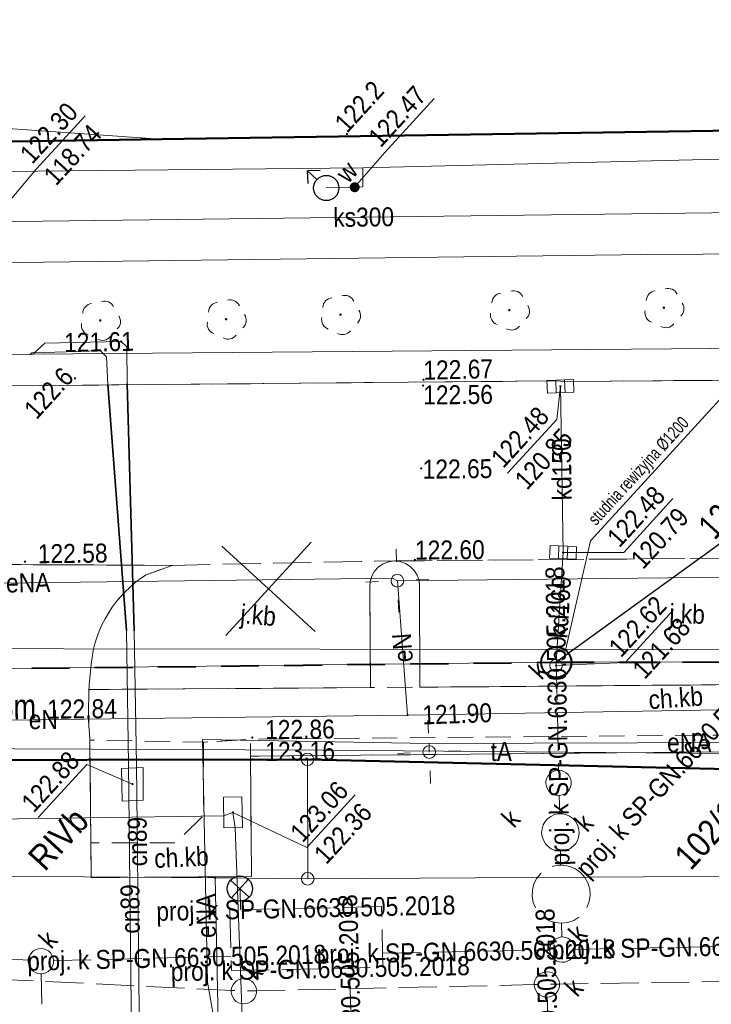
# Model space of a CAD drawing. Header units: metres. Extents: x 0 to 6446955, y 0 to 5658558.
# Tile 7 of 188: x 6441570 to 6441598, y 5653982 to 5654021. Entities that reach past the tile are written whole.
import ezdxf
from ezdxf.enums import TextEntityAlignment as Align

# ---------------------------------------------------------------- set-up
doc = ezdxf.new("R2010")
doc.units = ezdxf.units.M
doc.header["$MEASUREMENT"] = 0
for name, pattern in [('1.0_0.5', [1.5, 1, -0.5]), ('1.5_0.5', [2, 1.5, -0.5]), ('1.5_1.0', [2.5, 1.5, -1]), ('219-500', [0]), ('PRZER3-1', [4, 3, -1])]:
    doc.linetypes.add(name, pattern=pattern)
doc.layers.get('0').update_dxf_attribs({"color": 2, "linetype": 'CONTINUOUS', "lineweight": 5})
for name, color, linetype, lineweight in [('!kanalizacja deszczowa', 24, '1.5_1.0', 40), ('!opisy', 24, 'CONTINUOUS', 18), ('!studnie', 24, 'CONTINUOUS', 40), ('z - kartowanie', 1, 'CONTINUOUS', 5), ('z - MPZT', 121, 'PRZER3-1', 18)]:
    doc.layers.add(name, color=color, linetype=linetype, lineweight=lineweight)
for name, color, linetype in [('202-punkt graniczny', 7, 'CONTINUOUS'), ('203-punkt graniczny', 7, 'CONTINUOUS'), ('209-oznaczenie konturu klasyfikacyjnego', 7, 'CONTINUOUS'), ('211-numer działki ewidencyjnej', 7, 'CONTINUOUS'), ('217-kontur klasyfikacyjny', 7, 'CONTINUOUS'), ('218-kontur użytku gruntowego', 7, 'CONTINUOUS'), ('219-działka ewidencyjna', 7, 'CONTINUOUS'), ('chodnik', 7, 'CONTINUOUS'), ('chodnik-Atr17', 7, 'CONTINUOUS'), ('drzewo liściaste', 7, 'CONTINUOUS'), ('hydrant', 7, 'CONTINUOUS'), ('jezdnia', 7, 'CONTINUOUS'), ('jezdnia-Atr17', 7, 'CONTINUOUS'), ('komora podziemna', 7, 'CONTINUOUS'), ('kratka ściekowa', 7, 'CONTINUOUS'), ('krawężnik', 7, 'CONTINUOUS'), ('latarnia', 7, 'CONTINUOUS'), ('Liczby', 24, 'CONTINUOUS'), ('Linie_odn', 24, 'CONTINUOUS'), ('obudowa ochronna przewodu', 7, 'CONTINUOUS'), ('pikieta naturalna', 7, 'CONTINUOUS'), ('pikieta naturalna-Atr2', 7, 'CONTINUOUS'), ('pikieta sztuczna', 7, 'CONTINUOUS'), ('pikieta sztuczna-Atr2', 7, 'CONTINUOUS'), ('przewód ciepłowniczy', 7, 'CONTINUOUS'), ('przewód ciepłowniczy-Atr1', 7, 'CONTINUOUS'), ('przewód elektroenergetyczny podziemny', 7, 'CONTINUOUS'), ('przewód elektroenergetyczny podziemny-Atr1', 7, 'CONTINUOUS'), ('przewód kanalizacyjny', 7, 'CONTINUOUS'), ('przewód kanalizacyjny - ob. projektowany', 7, 'CONTINUOUS'), ('przewód kanalizacyjny - ob. projektowany-Atr1', 7, 'CONTINUOUS'), ('przewód kanalizacyjny-Atr1', 7, 'CONTINUOUS'), ('przewód telekomunikacyjny podziemny', 7, 'CONTINUOUS'), ('przewód telekomunikacyjny podziemny-Atr1', 7, 'CONTINUOUS'), ('przewód wodociągowy', 7, 'CONTINUOUS'), ('rzedna', 7, 'CONTINUOUS'), ('rzedna-Atr2', 7, 'CONTINUOUS'), ('rzedna-Atr3', 7, 'CONTINUOUS'), ('studnia kanalizacyjna - ob. projektowany', 7, 'CONTINUOUS'), ('studnia kanalizacyjna - ob. projektowany-Atr17', 7, 'CONTINUOUS'), ('Teksty', 24, 'CONTINUOUS'), ('wylot kanału - ob. projektowany', 7, 'CONTINUOUS'), ('właz do komory lub kanału - okrągły', 7, 'CONTINUOUS'), ('właz do komory lub kanału - okrągły-Atr17', 7, 'CONTINUOUS'), ('zasuwa lub zawór', 7, 'CONTINUOUS'), ('zasuwa lub zawór-Atr17', 7, 'CONTINUOUS')]:
    doc.layers.add(name, color=color, linetype=linetype)
doc.styles.add('MapaZas', font='geodezja.shx', dxfattribs={"width": 0.9})
doc.styles.get("Standard").update_dxf_attribs({"font": 'Working1250', "width": 0.75})

# ---------------------------------------------------------------- blocks, each defined once
blk = doc.blocks.new('202')
at = {"color": 0, "linetype": 'Continuous', "lineweight": 0}
blk.add_circle((0, 0), 0.25, dxfattribs=at)
blk = doc.blocks.new('203')
at = {"linetype": 'Continuous', "lineweight": 0}
h = blk.add_hatch(color=0, dxfattribs=at)
edge = h.paths.add_edge_path()
edge.add_arc((0, 0), 0.045, 0, 360)
blk = doc.blocks.new('OP021')
at = {"linetype": 'Continuous', "lineweight": 13}
h = blk.add_hatch(color=0, dxfattribs=at)
edge = h.paths.add_edge_path()
edge.add_arc((0, 0), 0.05, 0, 360)
at = {"color": 0, "linetype": 'Continuous', "lineweight": 13}
for centre, start, end in [((0, 0.4), 49.272, 130.728), ((-0.38, 0.124), 121.308, 202.548), ((0.38, 0.124), 337.452, 58.692), ((-0.235, -0.324), 193.221, 274.871), ((0.235, -0.324), 265.129, 346.779)]:
    blk.add_arc(centre, 0.4, start, end, dxfattribs=at)
blk = doc.blocks.new('PW01')
at = {"linetype": 'Continuous', "lineweight": 13}
h = blk.add_hatch(color=0, dxfattribs=at)
edge = h.paths.add_edge_path()
edge.add_arc((0, 0), 0.045, 0, 360)
blk = doc.blocks.new('US05')
at = {"color": 0, "linetype": 'Continuous', "lineweight": 13}
for p, q in [((-0.525, -0.25), (-0.525, 0.25)), ((-0.525, 0.25), (-0.175, 0.25)), ((-0.175, -0.25), (-0.175, 0.25)), ((-0.175, 0.25), (0.175, 0.25)), ((0.175, -0.25), (0.175, 0.25)), ((0.175, 0.25), (0.525, 0.25)), ((0.525, -0.25), (0.525, 0.25)), ((-0.525, -0.25), (-0.175, -0.25)), ((-0.175, -0.25), (0.175, -0.25)), ((0.175, -0.25), (0.525, -0.25))]:
    blk.add_line(p, q, dxfattribs=at)
blk = doc.blocks.new('US25')
at = {"linetype": 'Continuous', "lineweight": 0}
h = blk.add_hatch(color=0, dxfattribs=at)
edge = h.paths.add_edge_path()
edge.add_arc((0, 0), 0.2, 0, 360)
blk = doc.blocks.new('SUWH')
at = {"color": 0, "linetype": 'Continuous'}
for p in [(-0.354, 0.646), (0, 0.5), (0.354, 0.646)]:
    blk.add_line(p, (0, 1), dxfattribs=at)
blk.add_circle((0, 0), 0.5, dxfattribs=at)
blk = doc.blocks.new('SM01')
at = {"color": 0, "linetype": 'Continuous', "lineweight": 13}
for p, q in [((-0.53, 0.531), (-0.883, 0.884)), ((0.531, 0.531), (0.884, 0.884)), ((-0.53, -0.53), (-0.883, -0.883)), ((0.531, -0.53), (0.884, -0.883))]:
    blk.add_line(p, q, dxfattribs=at)
blk.add_circle((0, 0), 0.25, dxfattribs=at)
blk = doc.blocks.new('US22')
at = {"color": 0, "linetype": 'Continuous', "lineweight": 13}
blk.add_circle((0, 0), 0.25, dxfattribs=at)
blk = doc.blocks.new('SUKE')
at = {"color": 0, "linetype": 'Continuous'}
for p, q in [((0, 0.5), (0, -0.5)), ((-0.5, 0), (0.5, 0))]:
    blk.add_line(p, q, dxfattribs=at)
blk.add_circle((-0.001, -0.001), 0.5, dxfattribs=at)

msp = doc.modelspace()

# ---------------------------------------------------------------- linework, layer by layer
at = {"layer": '!kanalizacja deszczowa'}
msp.add_lwpolyline([(6441527.254, 5653995.031), (6441540.913, 5653995.167), (6441591.686, 5653995.74), (6441636.096, 5653995.835), (6441645.348, 5653991.087), (6441715.14, 5653992.167), (6441784.831, 5653993.245), (6441843.919, 5653994.159), (6441848.538, 5653977.316)], dxfattribs=at)
at = {"layer": '!opisy', "color": 24}
msp.add_lwpolyline([(6441598.304, 5654006.307), (6441593.037, 5654000.555), (6441592.049, 5653996.218)], dxfattribs=at)
at = {"layer": '!studnie'}
msp.add_circle((6441591.686, 5653995.74), 0.6, dxfattribs=at)
at = {"color": 0, "lineweight": 13}
for p, q in [((6441580.289, 5653998.65), (6441578.446, 5654000.338)), ((6441580.289, 5653998.65), (6441578.446, 5654000.338)), ((6441578.601, 5653996.806), (6441581.978, 5654000.494)), ((6441578.601, 5653996.806), (6441581.978, 5654000.494)), ((6441578.601, 5653996.806), (6441581.978, 5654000.494)), ((6441578.601, 5653996.806), (6441581.978, 5654000.494)), ((6441582.133, 5653996.962), (6441580.289, 5653998.65)), ((6441582.133, 5653996.962), (6441580.289, 5653998.65))]:
    msp.add_line(p, q, dxfattribs=at)
at = {"layer": '217-kontur klasyfikacyjny', "color": 0, "linetype": 'Continuous', "lineweight": 13}
for points in [[(6441575.995, 5654016.453), (6441510.639, 5654021.031)], [(6441510.639, 5654021.031), (6441575.995, 5654016.453)], [(6441510.643, 5654015.454), (6441575.995, 5654016.453)]]:
    msp.add_lwpolyline(points, dxfattribs=at)
at = {"layer": '217-kontur klasyfikacyjny', "color": 0, "linetype": 'Continuous', "lineweight": 13, "flags": 128}
for points in [[(6441575.995, 5654016.453), (6441621.058, 5654017.129)], [(6441581.833, 5653991.895), (6441564.38, 5653991.862)], [(6441612.894, 5653991.182), (6441581.833, 5653991.895)], [(6441564.347, 5653987.31), (6441578.175, 5653987.204)], [(6441581.843, 5653987.167), (6441612.857, 5653987.351)], [(6441578.175, 5653987.204), (6441581.843, 5653987.167)]]:
    msp.add_lwpolyline(points, dxfattribs=at)
at = {"layer": '218-kontur użytku gruntowego', "color": 0, "linetype": 'Continuous', "lineweight": 13, "flags": 128}
for points in [[(6441575.995, 5654016.453), (6441621.058, 5654017.129)], [(6441621.058, 5654017.129), (6441575.995, 5654016.453)], [(6441581.833, 5653991.895), (6441564.38, 5653991.862)], [(6441564.38, 5653991.862), (6441581.833, 5653991.895)], [(6441612.894, 5653991.182), (6441581.833, 5653991.895)], [(6441581.833, 5653991.895), (6441612.894, 5653991.182)], [(6441578.175, 5653987.204), (6441564.347, 5653987.31)], [(6441564.347, 5653987.31), (6441578.175, 5653987.204)], [(6441612.857, 5653987.351), (6441581.843, 5653987.167)], [(6441581.843, 5653987.167), (6441612.857, 5653987.351)], [(6441581.843, 5653987.167), (6441578.175, 5653987.204)], [(6441578.175, 5653987.204), (6441581.843, 5653987.167)]]:
    msp.add_lwpolyline(points, dxfattribs=at)
at = {"layer": '218-kontur użytku gruntowego', "color": 0, "linetype": 'Continuous', "lineweight": 13}
for points in [[(6441510.643, 5654015.454), (6441575.995, 5654016.453)], [(6441575.995, 5654016.453), (6441510.643, 5654015.454)]]:
    msp.add_lwpolyline(points, dxfattribs=at)
at = {"layer": '219-działka ewidencyjna', "color": 0, "linetype": '219-500', "lineweight": 13}
for points in [[(6441726.095, 5654018.726), (6441510.643, 5654015.453)], [(6441578.175, 5653987.204), (6441579.337, 5653931.905)]]:
    msp.add_lwpolyline(points, dxfattribs=at)
at = {"layer": '219-działka ewidencyjna', "color": 0, "linetype": '219-500', "lineweight": 13, "flags": 128}
for points in [[(6441551.869, 5653996.294), (6441612.778, 5653996.224)], [(6441581.833, 5653991.895), (6441564.38, 5653991.862)], [(6441581.843, 5653987.167), (6441581.833, 5653991.895)], [(6441612.894, 5653991.182), (6441581.833, 5653991.895)], [(6441564.347, 5653987.31), (6441578.175, 5653987.204)], [(6441612.857, 5653987.351), (6441581.843, 5653987.167)], [(6441581.843, 5653987.167), (6441578.175, 5653987.204)]]:
    msp.add_lwpolyline(points, dxfattribs=at)
at = {"layer": 'chodnik', "color": 0, "linetype": '1.0_0.5', "lineweight": 13, "flags": 128}
for points in [[(6441573.493, 5653994.663), (6441573.182, 5653994.663), (6441573.178, 5653994.585), (6441573.17, 5653994.295), (6441573.168, 5653994.026), (6441573.158, 5653993.749), (6441573.164, 5653993.474), (6441573.175, 5653993.205), (6441573.195, 5653992.93), (6441573.214, 5653992.655), (6441577.712, 5653992.577), (6441579.568, 5653992.694), (6441613.586, 5653992.989), (6441623.938, 5653993.042), (6441625.522, 5653993.083), (6441625.53, 5653993.225), (6441625.492, 5653994.087), (6441625.372, 5653995.051), (6441619.697, 5653995.014), (6441614.984, 5653994.99), (6441611.786, 5653994.963), (6441586.279, 5653994.752), (6441584.326, 5653994.737)], [(6441573.258, 5653988.587), (6441573.262, 5653987.214), (6441579.617, 5653987.253), (6441579.576, 5653992.022), (6441579.568, 5653992.694), (6441577.712, 5653992.577), (6441577.712, 5653989.675), (6441576.613, 5653988.593)]]:
    msp.add_lwpolyline(points, close=True, dxfattribs=at)
at = {"layer": 'jezdnia', "color": 0, "linetype": '1.5_0.5', "lineweight": 13}
for points in [[(6441755.001, 5654008.123), (6441743.582, 5654008.03), (6441730.189, 5654007.886), (6441721.339, 5654007.787), (6441700.885, 5654007.926), (6441674.135, 5654007.512), (6441673.526, 5654007.513), (6441638.601, 5654007.249), (6441636.415, 5654007.231), (6441625.852, 5654007.126), (6441592.13, 5654006.858), (6441591.57, 5654006.883), (6441541.358, 5654006.419), (6441540.75, 5654006.421), (6441510.65, 5654006.179)], [(6441510.654, 5653999.274), (6441527.51, 5653999.277), (6441554.892, 5653999.655), (6441558.451, 5653999.691), (6441559.42, 5653999.698), (6441563.868, 5653999.639), (6441576.476, 5653999.579), (6441585.273, 5653999.754), (6441612.471, 5653999.976), (6441612.591, 5653999.974), (6441612.698, 5653999.971), (6441613.929, 5653999.983), (6441620.358, 5654000.089), (6441620.457, 5654000.094), (6441620.591, 5654000.093), (6441620.712, 5654000.091), (6441621.08, 5654000.093), (6441634.882, 5654000.255), (6441635.094, 5654000.264), (6441635.32, 5654000.26), (6441636.639, 5654000.219), (6441743.403, 5654000.994), (6441766.681, 5654001.184)], [(6441599.896, 5653992.209), (6441579.576, 5653992.022), (6441579.617, 5653987.253), (6441573.262, 5653987.214), (6441573.258, 5653988.587), (6441573.214, 5653992.655), (6441573.195, 5653992.93), (6441573.175, 5653993.205), (6441573.158, 5653993.749), (6441573.168, 5653994.026), (6441573.17, 5653994.295), (6441573.178, 5653994.585), (6441573.188, 5653994.848), (6441573.219, 5653995.118), (6441573.242, 5653995.395), (6441573.272, 5653995.665), (6441573.303, 5653995.936), (6441573.348, 5653996.207), (6441573.414, 5653996.471), (6441573.495, 5653996.723), (6441573.59, 5653996.975), (6441573.692, 5653997.22), (6441573.816, 5653997.459), (6441573.921, 5653997.648), (6441574.1, 5653997.917), (6441574.254, 5653998.129), (6441574.429, 5653998.335), (6441574.611, 5653998.534), (6441574.808, 5653998.72), (6441575.013, 5653998.899), (6441575.225, 5653999.057), (6441575.445, 5653999.208), (6441576.476, 5653999.579), (6441563.868, 5653999.639)]]:
    msp.add_lwpolyline(points, dxfattribs=at)
at = {"layer": 'jezdnia', "color": 0, "linetype": '1.5_0.5', "lineweight": 13, "flags": 128}
for points in [[(6441573.182, 5653994.663), (6441584.326, 5653994.737), (6441584.3, 5653998.72), (6441584.311, 5653998.94), (6441584.387, 5653999.156), (6441584.491, 5653999.345), (6441584.639, 5653999.521), (6441584.832, 5653999.643), (6441585.041, 5653999.723), (6441585.273, 5653999.754), (6441576.476, 5653999.579), (6441575.445, 5653999.208), (6441575.225, 5653999.057), (6441575.013, 5653998.899), (6441574.808, 5653998.72), (6441574.611, 5653998.534), (6441574.429, 5653998.335), (6441574.254, 5653998.129), (6441574.1, 5653997.917), (6441573.947, 5653997.691), (6441573.816, 5653997.459), (6441573.692, 5653997.22), (6441573.59, 5653996.975), (6441573.495, 5653996.723), (6441573.414, 5653996.471), (6441573.348, 5653996.207), (6441573.303, 5653995.936), (6441573.272, 5653995.665), (6441573.242, 5653995.395), (6441573.219, 5653995.118), (6441573.188, 5653994.848)], [(6441612.471, 5653999.976), (6441585.273, 5653999.754), (6441585.494, 5653999.729), (6441585.709, 5653999.653), (6441585.899, 5653999.534), (6441586.054, 5653999.378), (6441586.176, 5653999.185), (6441586.256, 5653998.977), (6441586.266, 5653998.75), (6441586.279, 5653994.752), (6441611.786, 5653994.963), (6441611.664, 5653999.02), (6441611.68, 5653999.141), (6441611.696, 5653999.248), (6441611.727, 5653999.355), (6441611.765, 5653999.456), (6441611.817, 5653999.558), (6441611.891, 5653999.653), (6441611.951, 5653999.719), (6441612.061, 5653999.795), (6441612.15, 5653999.862), (6441612.254, 5653999.917), (6441612.366, 5653999.95)]]:
    msp.add_lwpolyline(points, close=True, dxfattribs=at)
at = {"layer": 'komora podziemna', "color": 0, "linetype": 'Continuous', "lineweight": 13, "flags": 128}
for points in [[(6441592.098, 5653996.176), (6441592.227, 5653995.977), (6441592.28, 5653995.752), (6441592.247, 5653995.525), (6441592.115, 5653995.321), (6441591.929, 5653995.192), (6441591.698, 5653995.146), (6441591.47, 5653995.179), (6441591.273, 5653995.305), (6441591.137, 5653995.497), (6441591.085, 5653995.721), (6441591.131, 5653995.95), (6441591.25, 5653996.153), (6441591.45, 5653996.282), (6441591.667, 5653996.327), (6441591.895, 5653996.295)], [(6441574.466, 5653991.535), (6441575.328, 5653991.573), (6441575.322, 5653990.277), (6441574.488, 5653990.241)], [(6441578.508, 5653990.397), (6441579.237, 5653990.407), (6441579.255, 5653989.198), (6441578.526, 5653989.187)]]:
    msp.add_lwpolyline(points, close=True, dxfattribs=at)
at = {"layer": 'krawężnik', "color": 0, "linetype": 'Continuous', "lineweight": 13, "flags": 128}
for points in [[(6441591.57, 5654006.883), (6441592.13, 5654006.858), (6441625.852, 5654007.126), (6441636.415, 5654007.231), (6441638.601, 5654007.249), (6441673.526, 5654007.513), (6441674.135, 5654007.512), (6441700.885, 5654007.926), (6441721.339, 5654007.787), (6441730.189, 5654007.886)], [(6441573.182, 5653994.663), (6441584.326, 5653994.737), (6441584.3, 5653998.72), (6441584.311, 5653998.94), (6441584.387, 5653999.156), (6441584.491, 5653999.345), (6441584.639, 5653999.521), (6441584.832, 5653999.643), (6441585.041, 5653999.723), (6441585.273, 5653999.754), (6441585.494, 5653999.729), (6441585.709, 5653999.653), (6441585.899, 5653999.534), (6441586.054, 5653999.378), (6441586.176, 5653999.185), (6441586.256, 5653998.977), (6441586.266, 5653998.75), (6441586.279, 5653994.752), (6441611.786, 5653994.963)], [(6441576.476, 5653999.579), (6441575.445, 5653999.208), (6441575.225, 5653999.057), (6441575.013, 5653998.899), (6441574.808, 5653998.72), (6441574.611, 5653998.534), (6441574.429, 5653998.335), (6441574.254, 5653998.129), (6441574.1, 5653997.917), (6441573.947, 5653997.691), (6441573.816, 5653997.459), (6441573.692, 5653997.22), (6441573.59, 5653996.975), (6441573.495, 5653996.723), (6441573.414, 5653996.471), (6441573.348, 5653996.207), (6441573.303, 5653995.936), (6441573.272, 5653995.665), (6441573.242, 5653995.395), (6441573.219, 5653995.118), (6441573.188, 5653994.848), (6441573.179, 5653994.571), (6441573.17, 5653994.295), (6441573.168, 5653994.026), (6441573.158, 5653993.749), (6441573.164, 5653993.474), (6441573.175, 5653993.205), (6441573.195, 5653992.93), (6441573.214, 5653992.655), (6441573.258, 5653988.587), (6441573.262, 5653987.214), (6441579.617, 5653987.253), (6441579.576, 5653992.022), (6441599.896, 5653992.209)]]:
    msp.add_lwpolyline(points, dxfattribs=at)
at = {"layer": 'krawężnik', "color": 0, "linetype": 'Continuous', "lineweight": 13}
msp.add_lwpolyline([(6441510.65, 5654006.179), (6441540.75, 5654006.421), (6441541.358, 5654006.419), (6441591.57, 5654006.883)], dxfattribs=at)
at = {"layer": 'Linie_odn'}
msp.add_lwpolyline([(6441591.669, 5653995.745), (6441598.107, 5654000.409), (6441601.146, 5654003.728)], dxfattribs=at)
at = {"layer": 'obudowa ochronna przewodu', "color": 0, "linetype": 'Continuous', "lineweight": 35, "flags": 128}
for points in [[(6441574.687, 5654006.762), (6441574.969, 5653996.986)], [(6441574.671, 5653997.001), (6441573.931, 5654006.736)]]:
    msp.add_lwpolyline(points, dxfattribs=at)
at = {"layer": 'przewód ciepłowniczy', "color": 0, "linetype": 'Continuous', "lineweight": 13, "flags": 128}
for points in [[(6441752.762, 5654008.994), (6441747.95, 5654008.966), (6441747.838, 5654012.472), (6441743.854, 5654012.445), (6441743.904, 5654008.915), (6441701.875, 5654008.755), (6441667.004, 5654008.55), (6441666.862, 5654012.083), (6441662.945, 5654011.995), (6441663, 5654008.501), (6441605.73, 5654008.236), (6441570.962, 5654007.936), (6441570.835, 5654007.93), (6441564.411, 5654007.874)], [(6441581.555, 5653961.886), (6441581.464, 5653964.926), (6441581.225, 5653970.514), (6441580.941, 5653977.268), (6441580.927, 5653978.081), (6441580.68, 5653978.375), (6441575.406, 5653978.079), (6441575.204, 5653978.318), (6441575.068, 5653991.689), (6441574.969, 5653996.986), (6441574.687, 5654006.762), (6441574.679, 5654008.234), (6441574.451, 5654008.443), (6441571.438, 5654008.382), (6441570.962, 5654007.936)], [(6441581.897, 5653962.156), (6441581.795, 5653964.962), (6441581.557, 5653970.507), (6441581.154, 5653977.249), (6441581.12, 5653978.515), (6441580.906, 5653978.71), (6441575.073, 5653978.397), (6441574.888, 5653978.594), (6441574.749, 5653991.71), (6441574.671, 5653997.001), (6441573.931, 5654006.736), (6441573.869, 5654007.837), (6441573.639, 5654008.075), (6441570.917, 5654007.991), (6441570.835, 5654007.93)]]:
    msp.add_lwpolyline(points, dxfattribs=at)
at = {"layer": 'przewód elektroenergetyczny podziemny', "color": 0, "linetype": 'Continuous', "lineweight": 13, "flags": 128}
for points in [[(6441515.951, 5654010.715), (6441542.843, 5654011.121), (6441551.61, 5654011.337), (6441595.313, 5654011.889), (6441632.576, 5654012.115), (6441638.626, 5654012.134), (6441639.715, 5654012.168), (6441661.248, 5654012.288), (6441668.698, 5654012.192), (6441720.963, 5654012.795)], [(6441556.342, 5653998.706), (6441585.204, 5653999.072), (6441585.393, 5653998.967)], [(6441585.393, 5653998.967), (6441613.932, 5653999.276), (6441614.077, 5653999.197)], [(6441585.797, 5653993.648), (6441585.393, 5653998.967)], [(6441614.455, 5653994.132), (6441585.797, 5653993.648)], [(6441585.797, 5653993.648), (6441556.942, 5653993.29)], [(6441586.653, 5653992.525), (6441577.678, 5653992.689), (6441577.876, 5653983.071), (6441578.442, 5653979.855), (6441578.788, 5653979.551), (6441579.11, 5653963.569)], [(6441607.254, 5653992.59), (6441586.653, 5653992.525)], [(6441586.653, 5653992.525), (6441586.654, 5653992.185)]]:
    msp.add_lwpolyline(points, dxfattribs=at)
at = {"layer": 'przewód kanalizacyjny', "color": 0, "linetype": 'Continuous', "lineweight": 13, "flags": 128}
for points in [[(6441598.906, 5654013.548), (6441569.202, 5654013.181)], [(6441591.848, 5654006.669), (6441591.954, 5654000.091)], [(6441591.954, 5654000.091), (6441591.686, 5653995.74)], [(6441591.686, 5653995.74), (6441540.913, 5653995.167)], [(6441636.096, 5653995.835), (6441591.686, 5653995.74)]]:
    msp.add_lwpolyline(points, dxfattribs=at)
at = {"layer": 'przewód kanalizacyjny - ob. projektowany', "color": 0, "linetype": '1.5_0.5', "lineweight": 13, "flags": 128}
for points in [[(6441591.686, 5653995.74), (6441591.775, 5653991.469)], [(6441591.822, 5653989.759), (6441591.797, 5653990.472)], [(6441591.852, 5653988.266), (6441591.856, 5653987.707)], [(6441579.164, 5653986.773), (6441579.179, 5653985.946)], [(6441584.765, 5653986.064), (6441579.179, 5653985.946), (6441578.762, 5653985.934)], [(6441578.762, 5653985.934), (6441578.8, 5653984.096), (6441578.818, 5653983.538)], [(6441584.814, 5653983.66), (6441584.804, 5653984.226), (6441584.765, 5653986.064)], [(6441591.893, 5653985.409), (6441591.903, 5653984.857)], [(6441592.42, 5653984.37), (6441602.426, 5653984.577)], [(6441531.71, 5653983.784), (6441550.915, 5653984.205), (6441551.41, 5653984.213), (6441562.102, 5653984.443), (6441563.101, 5653984.424), (6441570.773, 5653983.948)], [(6441584.804, 5653984.226), (6441591.423, 5653984.348)], [(6441571.772, 5653983.928), (6441578.8, 5653984.096)], [(6441539.471, 5653982.576), (6441545.22, 5653982.709), (6441545.722, 5653982.724), (6441549.887, 5653982.801), (6441550.396, 5653982.809), (6441560.976, 5653983.006), (6441561.973, 5653983.029), (6441569.328, 5653983.169), (6441570.334, 5653983.157), (6441578.838, 5653982.746), (6441579.816, 5653982.732), (6441590.818, 5653982.976), (6441591.815, 5653982.999), (6441600.741, 5653983.137), (6441601.746, 5653983.153), (6441617.913, 5653983.455), (6441618.422, 5653982.975), (6441618.676, 5653969.672), (6441618.684, 5653968.675), (6441618.755, 5653959.823), (6441618.764, 5653958.826), (6441618.807, 5653951.75), (6441618.814, 5653951.255), (6441618.863, 5653944.377), (6441618.864, 5653943.874), (6441618.936, 5653934.032), (6441618.435, 5653933.515), (6441614.086, 5653933.429)], [(6441578.818, 5653983.538), (6441583.499, 5653983.63), (6441584.814, 5653983.66)], [(6441583.672, 5653977.629), (6441583.499, 5653983.63)], [(6441591.449, 5653977.653), (6441591.328, 5653982.482)]]:
    msp.add_lwpolyline(points, dxfattribs=at)
msp.add_lwpolyline([(6441592.654, 5653987.41), (6441592.818, 5653987.219), (6441592.934, 5653987.005), (6441593.009, 5653986.76), (6441593.026, 5653986.513), (6441592.988, 5653986.264), (6441592.899, 5653986.033), (6441592.766, 5653985.829), (6441592.583, 5653985.659), (6441592.376, 5653985.522), (6441592.139, 5653985.441), (6441591.893, 5653985.409), (6441591.644, 5653985.433), (6441591.415, 5653985.508), (6441591.19, 5653985.633), (6441591.013, 5653985.795), (6441590.869, 5653986.008), (6441590.774, 5653986.23), (6441590.728, 5653986.476), (6441590.738, 5653986.724), (6441590.798, 5653986.967), (6441590.909, 5653987.191), (6441591.07, 5653987.383), (6441591.262, 5653987.533), (6441591.483, 5653987.641), (6441591.728, 5653987.702), (6441591.856, 5653987.707), (6441591.976, 5653987.706), (6441592.226, 5653987.653), (6441592.45, 5653987.557)], close=True, dxfattribs=at)
at = {"layer": 'przewód kanalizacyjny - ob. projektowany', "color": 0, "linetype": '1.5_0.5', "lineweight": 13}
msp.add_lwpolyline([(6441572.337, 5653931.905), (6441572.158, 5653941.583), (6441572.135, 5653942.58), (6441572.034, 5653947.46), (6441572.011, 5653948.457), (6441571.828, 5653957.6), (6441571.805, 5653958.597), (6441571.417, 5653977.202), (6441571.395, 5653978.199), (6441571.285, 5653983.411)], dxfattribs=at)
at = {"layer": 'przewód telekomunikacyjny podziemny', "color": 0, "linetype": 'Continuous', "lineweight": 13, "flags": 128}
for points in [[(6441611.371, 5653992.495), (6441610.704, 5653992.211), (6441601.663, 5653992.096), (6441582.425, 5653992.261), (6441554.965, 5653992.375), (6441554.314, 5653992.211)], [(6441530.432, 5653989.348), (6441530.794, 5653988.988), (6441563.234, 5653989.441), (6441563.578, 5653989.668), (6441563.948, 5653989.451), (6441578.52, 5653989.654), (6441578.882, 5653989.797), (6441578.972, 5653989.185), (6441580.17, 5653956.85), (6441580.177, 5653956.546)]]:
    msp.add_lwpolyline(points, dxfattribs=at)
at = {"layer": 'przewód wodociągowy', "color": 0, "linetype": 'Continuous', "lineweight": 13, "flags": 128}
for points in [[(6441584.028, 5654015.32), (6441634.617, 5654016.551)], [(6441584.028, 5654015.32), (6441584.026, 5654014.563), (6441583.701, 5654014.549), (6441582.577, 5654014.52)]]:
    msp.add_lwpolyline(points, dxfattribs=at)
at = {"layer": 'przewód wodociągowy', "color": 0, "linetype": 'Continuous', "lineweight": 13}
msp.add_lwpolyline([(6441510.644, 5654014.563), (6441584.028, 5654015.32)], dxfattribs=at)
at = {"layer": 'rzedna-Atr2', "color": 0, "lineweight": 13, "flags": 128}
for points in [[(6441583.701, 5654014.549), (6441584.9, 5654015.932), (6441586.853, 5654018.064)], [(6441569.215, 5654013.047), (6441571.106, 5654015.275), (6441573.029, 5654017.375)], [(6441591.848, 5654006.669), (6441591.708, 5654005.36), (6441589.759, 5654003.232)], [(6441591.954, 5654000.091), (6441594.354, 5654000.091), (6441596.302, 5654002.219)], [(6441591.677, 5653995.613), (6441594.418, 5653995.733), (6441596.324, 5653997.815)], [(6441574.904, 5653990.917), (6441573.093, 5653991.694), (6441571.166, 5653989.589)], [(6441578.882, 5653989.797), (6441581.81, 5653988.404), (6441583.715, 5653990.486)]]:
    msp.add_lwpolyline(points, dxfattribs=at)
at = {"layer": 'studnia kanalizacyjna - ob. projektowany', "color": 0, "linetype": 'Continuous', "lineweight": 13, "flags": 128}
for points in [[(6441591.762, 5653990.464), (6441591.656, 5653990.48), (6441591.562, 5653990.512), (6441591.475, 5653990.564), (6441591.394, 5653990.639), (6441591.34, 5653990.728), (6441591.294, 5653990.825), (6441591.275, 5653990.924), (6441591.277, 5653991.03), (6441591.301, 5653991.13), (6441591.347, 5653991.224), (6441591.414, 5653991.312), (6441591.489, 5653991.379), (6441591.586, 5653991.426), (6441591.683, 5653991.458), (6441591.789, 5653991.47), (6441591.896, 5653991.453), (6441591.989, 5653991.422), (6441592.076, 5653991.369), (6441592.158, 5653991.295), (6441592.211, 5653991.205), (6441592.258, 5653991.108), (6441592.276, 5653991.01), (6441592.274, 5653990.904), (6441592.25, 5653990.804), (6441592.205, 5653990.71), (6441592.138, 5653990.622), (6441592.063, 5653990.555), (6441591.966, 5653990.508), (6441591.868, 5653990.475)], [(6441592.533, 5653988.714), (6441592.455, 5653988.569), (6441592.353, 5653988.458), (6441592.23, 5653988.368), (6441592.084, 5653988.298), (6441591.937, 5653988.27), (6441591.782, 5653988.263), (6441591.632, 5653988.292), (6441591.487, 5653988.357), (6441591.363, 5653988.443), (6441591.252, 5653988.558), (6441591.175, 5653988.697), (6441591.126, 5653988.836), (6441591.105, 5653988.991), (6441591.12, 5653989.14), (6441591.17, 5653989.298), (6441591.241, 5653989.436), (6441591.343, 5653989.546), (6441591.466, 5653989.637), (6441591.612, 5653989.707), (6441591.759, 5653989.735), (6441591.915, 5653989.741), (6441592.064, 5653989.713), (6441592.209, 5653989.648), (6441592.333, 5653989.562), (6441592.444, 5653989.446), (6441592.521, 5653989.308), (6441592.57, 5653989.169), (6441592.591, 5653989.014), (6441592.576, 5653988.865)], [(6441591.912, 5653983.86), (6441591.805, 5653983.876), (6441591.712, 5653983.907), (6441591.624, 5653983.96), (6441591.543, 5653984.034), (6441591.49, 5653984.124), (6441591.443, 5653984.221), (6441591.424, 5653984.319), (6441591.427, 5653984.426), (6441591.451, 5653984.526), (6441591.496, 5653984.62), (6441591.563, 5653984.708), (6441591.638, 5653984.775), (6441591.735, 5653984.821), (6441591.833, 5653984.854), (6441591.938, 5653984.866), (6441592.045, 5653984.849), (6441592.139, 5653984.818), (6441592.226, 5653984.765), (6441592.307, 5653984.691), (6441592.36, 5653984.601), (6441592.407, 5653984.504), (6441592.426, 5653984.406), (6441592.423, 5653984.3), (6441592.399, 5653984.199), (6441592.354, 5653984.105), (6441592.287, 5653984.018), (6441592.212, 5653983.951), (6441592.115, 5653983.904), (6441592.017, 5653983.871)], [(6441571.264, 5653983.403), (6441571.157, 5653983.419), (6441571.064, 5653983.451), (6441570.977, 5653983.504), (6441570.896, 5653983.578), (6441570.842, 5653983.667), (6441570.795, 5653983.765), (6441570.777, 5653983.863), (6441570.779, 5653983.969), (6441570.803, 5653984.069), (6441570.849, 5653984.163), (6441570.916, 5653984.251), (6441570.99, 5653984.318), (6441571.088, 5653984.365), (6441571.185, 5653984.397), (6441571.291, 5653984.409), (6441571.398, 5653984.393), (6441571.491, 5653984.361), (6441571.578, 5653984.309), (6441571.66, 5653984.234), (6441571.713, 5653984.145), (6441571.76, 5653984.048), (6441571.778, 5653983.949), (6441571.776, 5653983.843), (6441571.752, 5653983.743), (6441571.707, 5653983.649), (6441571.64, 5653983.561), (6441571.565, 5653983.494), (6441571.468, 5653983.447), (6441571.37, 5653983.415)], [(6441591.3, 5653982.481), (6441591.193, 5653982.497), (6441591.1, 5653982.528), (6441591.013, 5653982.581), (6441590.931, 5653982.656), (6441590.878, 5653982.745), (6441590.831, 5653982.842), (6441590.813, 5653982.941), (6441590.815, 5653983.047), (6441590.839, 5653983.147), (6441590.884, 5653983.241), (6441590.951, 5653983.329), (6441591.026, 5653983.396), (6441591.123, 5653983.443), (6441591.221, 5653983.475), (6441591.327, 5653983.487), (6441591.433, 5653983.47), (6441591.527, 5653983.439), (6441591.614, 5653983.386), (6441591.695, 5653983.312), (6441591.749, 5653983.222), (6441591.796, 5653983.125), (6441591.814, 5653983.027), (6441591.812, 5653982.921), (6441591.788, 5653982.821), (6441591.742, 5653982.727), (6441591.675, 5653982.639), (6441591.6, 5653982.572), (6441591.503, 5653982.525), (6441591.406, 5653982.492)], [(6441579.301, 5653982.214), (6441579.194, 5653982.231), (6441579.1, 5653982.262), (6441579.013, 5653982.315), (6441578.932, 5653982.389), (6441578.878, 5653982.479), (6441578.832, 5653982.576), (6441578.813, 5653982.674), (6441578.816, 5653982.78), (6441578.84, 5653982.88), (6441578.885, 5653982.974), (6441578.952, 5653983.062), (6441579.027, 5653983.129), (6441579.124, 5653983.176), (6441579.221, 5653983.208), (6441579.327, 5653983.22), (6441579.434, 5653983.204), (6441579.527, 5653983.172), (6441579.615, 5653983.12), (6441579.696, 5653983.045), (6441579.749, 5653982.956), (6441579.796, 5653982.859), (6441579.814, 5653982.76), (6441579.812, 5653982.654), (6441579.788, 5653982.554), (6441579.743, 5653982.46), (6441579.676, 5653982.372), (6441579.601, 5653982.305), (6441579.504, 5653982.258), (6441579.406, 5653982.226)]]:
    msp.add_lwpolyline(points, close=True, dxfattribs=at)
at = {"layer": 'z - MPZT', "color": 0, "linetype": 'Continuous', "lineweight": 50}
for points in [[(6441528.221, 5654015.72), (6441576.076, 5654016.447), (6441726.095, 5654018.726), (6441746.212, 5654019.018), (6441837.233, 5654020.324), (6441836.442, 5654033.302)], [(6441860.896, 5653952.911), (6441859.751, 5653973.497), (6441839.793, 5653972.342), (6441838.813, 5653990.553), (6441786.335, 5653990.619), (6441747.632, 5653989.99), (6441727.603, 5653989.794), (6441636.039, 5653988.592), (6441636.01, 5653991.359), (6441621.429, 5653991.204), (6441612.894, 5653991.182), (6441581.833, 5653991.895), (6441564.38, 5653991.862), (6441551.901, 5653992.049), (6441527.109, 5653991.929)]]:
    msp.add_lwpolyline(points, dxfattribs=at)

# ---------------------------------------------------------------- block references
at = {"layer": '202-punkt graniczny', "color": 0, "linetype": 'Continuous', "lineweight": 13, "rotation": 47.52228373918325}
for p in [(6441581.833, 5653991.895), (6441581.843, 5653987.167)]:
    msp.add_blockref('202', p, dxfattribs=at)
at = {"layer": '203-punkt graniczny', "color": 0, "linetype": 'Continuous', "lineweight": 13, "rotation": 47.52228373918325}
msp.add_blockref('203', (6441578.175, 5653987.204), dxfattribs=at)
at = {"layer": 'drzewo liściaste', "color": 0, "linetype": 'Continuous', "lineweight": 13, "rotation": 47.52228373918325}
for p in [(6441589.826, 5654009.687), (6441595.944, 5654009.78), (6441573.628, 5654009.278), (6441578.609, 5654009.327), (6441583.138, 5654009.506)]:
    msp.add_blockref('OP021', p, dxfattribs=at)
at = {"layer": 'hydrant', "color": 0, "linetype": 'Continuous', "lineweight": 13, "rotation": 47.52228373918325}
msp.add_blockref('SUWH', (6441582.577, 5654014.52), dxfattribs=at)
at = {"layer": 'kratka ściekowa', "color": 0, "linetype": 'Continuous', "lineweight": 13}
for p, rotation in [((6441591.848, 5654006.669), 2.522283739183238), ((6441591.954, 5654000.091), 177.3822837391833)]:
    msp.add_blockref('US05', p, dxfattribs=dict(at, rotation=rotation))
at = {"layer": 'latarnia', "color": 0, "linetype": 'Continuous', "lineweight": 13, "rotation": 47.52228373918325}
for p in [(6441585.393, 5653998.967), (6441586.654, 5653992.185)]:
    msp.add_blockref('SM01', p, dxfattribs=at)
at = {"layer": 'pikieta naturalna', "color": 0, "linetype": 'Continuous', "lineweight": 13, "rotation": 47.52228373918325}
for p in [(6441583.396, 5654016.659), (6441572.625, 5654006.983)]:
    msp.add_blockref('PW01', p, dxfattribs=at)
at = {"layer": 'pikieta sztuczna', "color": 0, "linetype": 'Continuous', "lineweight": 13, "rotation": 47.52228373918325}
for p in [(6441586.411, 5654006.698), (6441586.43, 5654006.926), (6441586.336, 5654003.418), (6441586.085, 5653999.797)]:
    msp.add_blockref('PW01', p, dxfattribs=at)
at = {"layer": 'rzedna', "color": 0, "linetype": 'Continuous', "lineweight": 13, "rotation": 47.52228373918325}
for p in [(6441583.701, 5654014.549), (6441574.451, 5654008.443), (6441591.848, 5654006.669), (6441591.954, 5654000.091), (6441591.677, 5653995.613), (6441585.797, 5653993.648), (6441574.904, 5653990.917), (6441578.882, 5653989.797)]:
    msp.add_blockref('PW01', p, dxfattribs=at)
at = {"layer": 'wylot kanału - ob. projektowany', "color": 0, "linetype": 'Continuous', "lineweight": 13, "rotation": 47.52228373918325}
msp.add_blockref('SUKE', (6441579.156, 5653986.78), dxfattribs=at)
at = {"layer": 'właz do komory lub kanału - okrągły', "color": 0, "linetype": 'Continuous', "lineweight": 13, "rotation": 47.52228373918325}
msp.add_blockref('US22', (6441591.677, 5653995.613), dxfattribs=at)
at = {"layer": 'z - kartowanie', "color": 0, "linetype": 'Continuous', "lineweight": 13, "rotation": 47.52228373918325}
for p in [(6441570.644, 5653999.726), (6441571.015, 5653993.57), (6441579.643, 5653992.761), (6441579.653, 5653991.898)]:
    msp.add_blockref('PW01', p, dxfattribs=at)
at = {"layer": 'zasuwa lub zawór', "color": 0, "linetype": 'Continuous', "lineweight": 13, "rotation": 47.52228373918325}
msp.add_blockref('US25', (6441583.701, 5654014.549), dxfattribs=at)

# ---------------------------------------------------------------- texts
at = {"layer": '!opisy', "color": 24, "insert": (6441592.895, 5654001.47), "char_height": 0.5, "width": 7.1, "attachment_point": 1, "rotation": 47.5223}
msp.add_mtext('studnia rewizyjna %%C1200', dxfattribs=at)
at = {"layer": '209-oznaczenie konturu klasyfikacyjnego', "color": 0, "linetype": 'Continuous', "lineweight": 13, "style": 'MapaZas', "width": 0.9}
msp.add_text('RIVb', height=1, rotation=47.5223, dxfattribs=at).set_placement((6441570.695, 5653988.098), align=Align.TOP_LEFT)
at = {"layer": '211-numer działki ewidencyjnej', "color": 0, "linetype": 'Continuous', "lineweight": 13, "style": 'MapaZas', "width": 0.9}
msp.add_text('102/13', height=1, rotation=47.5223, dxfattribs=at).set_placement((6441597.012, 5653987.46))
at = {"layer": 'chodnik-Atr17', "color": 0, "lineweight": 13, "style": 'MapaZas', "width": 0.9}
for rotation, p in [(4.0673, (6441595.363, 5653993.878)), (2.5223, (6441575.78, 5653987.594))]:
    msp.add_text('ch.kb', height=0.75, rotation=rotation, dxfattribs=at).set_placement(p)
at = {"layer": 'jezdnia-Atr17', "color": 0, "lineweight": 13, "style": 'MapaZas', "width": 0.9}
for rotation, p in [(355.1763, (6441579.153, 5653997.291)), (358.1423, (6441596.154, 5653997.303))]:
    msp.add_text('j.kb', height=0.75, rotation=rotation, dxfattribs=at).set_placement(p)
at = {"layer": 'Liczby', "color": 24, "width": 0.8}
msp.add_text('L=50.78m', height=1, rotation=0.5223, dxfattribs=at).set_placement((6441566.301, 5653993.449))
at = {"layer": 'pikieta naturalna-Atr2', "color": 0, "lineweight": 13, "style": 'MapaZas', "width": 0.9}
msp.add_text('122.2', height=0.75, rotation=47.5223, dxfattribs=at).set_placement((6441583.396, 5654016.659))
msp.add_text('122.6', height=0.75, rotation=47.5223, dxfattribs=at).set_placement((6441572.625, 5654006.983), align=Align.RIGHT)
at = {"layer": 'pikieta sztuczna-Atr2', "color": 0, "lineweight": 13, "style": 'MapaZas', "width": 0.9}
for s, rotation, p in [('122.67', 1.3343, (6441586.43, 5654006.926)), ('122.65', 0.5283, (6441586.397, 5654003.01)), ('122.60', 0.4533, (6441586.092, 5653999.805))]:
    msp.add_text(s, height=0.75, rotation=rotation, dxfattribs=at).set_placement(p)
msp.add_text('122.56', height=0.75, rotation=0.5323, dxfattribs=at).set_placement((6441586.411, 5654006.698), align=Align.TOP_LEFT)
at = {"layer": 'przewód ciepłowniczy-Atr1', "color": 0, "lineweight": 13, "style": 'MapaZas', "width": 0.9}
for rotation, p in [(90.5823, (6441575.096, 5653988.64)), (90.6063, (6441574.81, 5653985.973))]:
    msp.add_text('cn89', height=0.75, rotation=rotation, dxfattribs=at).set_placement(p, align=Align.MIDDLE_CENTER)
at = {"layer": 'przewód elektroenergetyczny podziemny-Atr1', "color": 0, "lineweight": 13, "style": 'MapaZas', "width": 0.9}
for s, rotation, p in [('eNA', 0.7253, (6441570.773, 5653998.889)), ('eN', 94.3453, (6441585.595, 5653996.314)), ('eN', 0.7103, (6441571.373, 5653993.473)), ('eNA', 0.1813, (6441596.95, 5653992.561)), ('eNA', 91.1743, (6441577.816, 5653985.702))]:
    msp.add_text(s, height=0.75, rotation=rotation, dxfattribs=at).set_placement(p, align=Align.MIDDLE_CENTER)
at = {"layer": 'przewód kanalizacyjny - ob. projektowany-Atr1', "color": 0, "lineweight": 13, "style": 'MapaZas', "width": 0.9}
for rotation, p in [(91.0093, (6441591.73, 5653993.612)), (1.2393, (6441581.767, 5653986.003)), (91.6443, (6441583.589, 5653980.633)), (91.4313, (6441591.385, 5653980.071)), (1.1863, (6441597.427, 5653984.478)), (1.3723, (6441576.651, 5653984.044)), (1.0533, (6441588.113, 5653984.287)), (1.1723, (6441582.339, 5653983.608))]:
    msp.add_text('proj. k SP-GN.6630.505.2018', height=0.75, rotation=rotation, dxfattribs=at).set_placement(p, align=Align.MIDDLE_CENTER)
msp.add_text('proj. k SP-GN.6630.505.2018', height=0.75, rotation=47.5223, dxfattribs=at).set_placement((6441592.654, 5653987.41), align=Align.MIDDLE_LEFT)
at = {"layer": 'przewód kanalizacyjny-Atr1', "color": 0, "lineweight": 13, "style": 'MapaZas', "width": 0.9}
for s, rotation, p in [('ks300', 0.7073, (6441584.058, 5654013.368)), ('kd150', 90.9203, (6441591.901, 5654003.38)), ('kd160', 86.4693, (6441591.823, 5653997.919))]:
    msp.add_text(s, height=0.75, rotation=rotation, dxfattribs=at).set_placement(p, align=Align.MIDDLE_CENTER)
at = {"layer": 'przewód telekomunikacyjny podziemny-Atr1', "color": 0, "lineweight": 13, "style": 'MapaZas', "width": 0.9}
msp.add_text('tA', height=0.75, rotation=359.5123, dxfattribs=at).set_placement((6441589.506, 5653992.205), align=Align.MIDDLE_CENTER)
at = {"layer": 'rzedna-Atr2', "color": 0, "lineweight": 13, "style": 'MapaZas', "width": 0.9}
for s, p in [('122.47', (6441584.895, 5654015.937)), ('122.30', (6441571.1, 5654015.28)), ('122.48', (6441589.753, 5654003.237)), ('122.48', (6441594.348, 5654000.095)), ('122.62', (6441594.412, 5653995.739)), ('122.88', (6441571.16, 5653989.594)), ('123.06', (6441581.804, 5653988.41))]:
    msp.add_text(s, height=0.75, rotation=47.5223, dxfattribs=at).set_placement(p, align=Align.BOTTOM_LEFT)
msp.add_text('121.61', height=0.75, rotation=1.1763, dxfattribs=at).set_placement((6441572.195, 5654008.394), align=Align.MIDDLE_LEFT)
msp.add_text('121.90', height=0.75, rotation=1.9983, dxfattribs=at).set_placement((6441586.394, 5653993.278))
at = {"layer": 'rzedna-Atr3', "color": 0, "lineweight": 13, "style": 'MapaZas', "width": 0.9}
for s, p in [('118.74', (6441572.041, 5654014.419)), ('120.85', (6441590.693, 5654002.376)), ('120.79', (6441595.289, 5653999.234)), ('121.68', (6441595.353, 5653994.878)), ('122.36', (6441582.745, 5653987.548))]:
    msp.add_text(s, height=0.75, rotation=47.5223, dxfattribs=at).set_placement(p, align=Align.BOTTOM_LEFT)
at = {"layer": 'studnia kanalizacyjna - ob. projektowany-Atr17', "color": 0, "lineweight": 13, "style": 'MapaZas', "width": 0.9}
for p in [(6441590.009, 5653989.141), (6441592.904, 5653988.971), (6441571.683, 5653984.349), (6441592.658, 5653984.586), (6441579.807, 5653983.093)]:
    msp.add_text('k', height=0.75, rotation=47.5223, dxfattribs=at).set_placement(p)
msp.add_text('k', height=0.75, rotation=47.5223, dxfattribs=at).set_placement((6441591.952, 5653982.955), align=Align.TOP_LEFT)
at = {"layer": 'Teksty', "width": 0.8}
msp.add_text('122.62', height=1, rotation=47.5223, dxfattribs=at).set_placement((6441597.959, 5654000.544))
at = {"layer": 'właz do komory lub kanału - okrągły-Atr17', "color": 0, "lineweight": 13, "style": 'MapaZas', "width": 0.9}
msp.add_text('k', height=0.75, rotation=47.5223, dxfattribs=at).set_placement((6441591.095, 5653995.007))
at = {"layer": 'z - kartowanie', "color": 0, "lineweight": 13, "style": 'MapaZas', "width": 0.9}
for s, p in [('122.58', (6441571.159, 5653999.661)), ('122.84', (6441571.529, 5653993.505)), ('122.86', (6441580.158, 5653992.696)), ('123.16', (6441580.167, 5653991.833))]:
    msp.add_text(s, height=0.75, rotation=0.6458, dxfattribs=at).set_placement(p)
at = {"layer": 'zasuwa lub zawór-Atr17', "color": 0, "lineweight": 13, "style": 'MapaZas', "width": 0.9}
msp.add_text('w', height=0.75, rotation=47.5223, dxfattribs=at).set_placement((6441583.441, 5654014.665))

doc.saveas('drawing.dxf')
